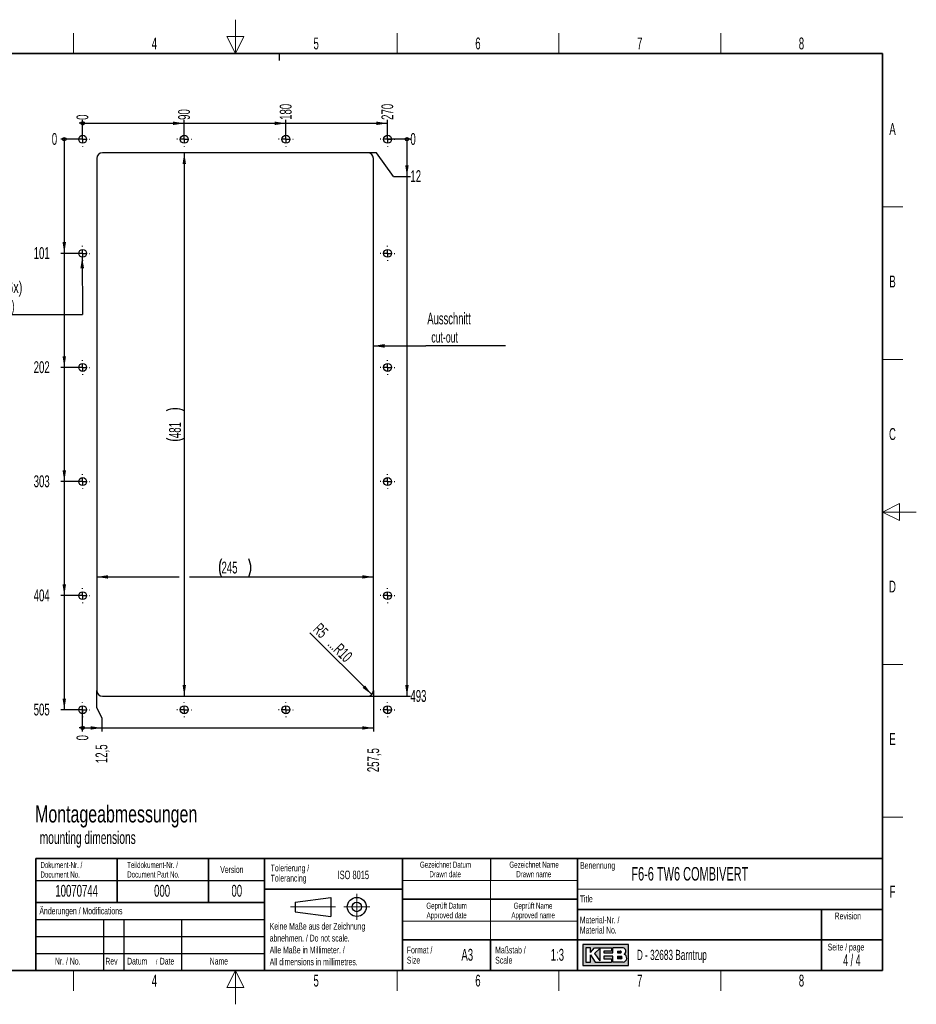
# Paper-space layout 'Blatt4' of a CAD drawing. Header units: millimetres. Extents: x 5 to 418, y 2 to 292.
import ezdxf

# ---------------------------------------------------------------- set-up
doc = ezdxf.new("R2010")
doc.units = ezdxf.units.MM
doc.layers.add('SLD-0', color=7, linetype='Continuous')
doc.styles.add('SLDTEXTSTYLE0', font='TXT', dxfattribs={"width": 0.7})
doc.styles.add('SLDTEXTSTYLE1', font='TXT', dxfattribs={"width": 0.605})
doc.styles.add('SLDTEXTSTYLE2', font='TXT', dxfattribs={"width": 0.563})
doc.dimstyles.new('SLDDIMSTYLE1', dxfattribs={"dimtxt": 3.5, "dimasz": 3.302, "dimexe": 0, "dimexo": 0.0625, "dimgap": 0.875, "dimtad": 1, "dimlfac": 3, "dimrnd": 1e-09, "dimzin": 12, "dimdsep": 46, "dimtxsty": 'SLDTEXTSTYLE1', "dimsah": 1, "dimcen": 0.09, "dimadec": 0, "dimazin": 3, "dimtfac": 1, "dimtofl": 0, "dimtmove": 0, "dimatfit": 3, "dimfxl": 1, "dimfrac": 2, "dimtolj": 1, "dimtzin": 12, "dimarcsym": 0})
doc.dimstyles.new('SLDDIMSTYLE10', dxfattribs={"dimtxt": 3.5, "dimasz": 3.302, "dimexe": 0, "dimexo": 0.0625, "dimgap": 0.875, "dimtad": 1, "dimlfac": 3, "dimrnd": 1e-09, "dimzin": 12, "dimdsep": 46, "dimtxsty": 'SLDTEXTSTYLE1', "dimsah": 1, "dimcen": 0, "dimadec": 0, "dimazin": 3, "dimtfac": 1, "dimtofl": 0, "dimtmove": 1, "dimatfit": 3, "dimfxl": 1, "dimfrac": 2, "dimtolj": 1, "dimtzin": 12, "dimarcsym": 0})
doc.dimstyles.new('SLDDIMSTYLE4', dxfattribs={"dimtxt": 0.18, "dimasz": 3.302, "dimexe": 0, "dimexo": 0.0625, "dimgap": 0, "dimtad": 0, "dimtih": 1, "dimtoh": 1, "dimdec": 0, "dimrnd": 1e-09, "dimzin": 0, "dimdsep": 46, "dimtxsty": 'Standard', "dimsah": 1, "dimcen": 0.09, "dimadec": 0, "dimazin": 0, "dimtfac": 3.302, "dimtdec": 0, "dimtofl": 0, "dimtmove": 0, "dimatfit": 3, "dimfxl": 1, "dimfrac": 2, "dimtolj": 1, "dimtzin": 0, "dimarcsym": 0})
doc.dimstyles.new('SLDDIMSTYLE8', dxfattribs={"dimtxt": 3.5, "dimasz": 0.3386666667, "dimexe": 0, "dimexo": 0.0625, "dimgap": 0.875, "dimtad": 0, "dimtih": 1, "dimtoh": 1, "dimdec": 0, "dimlfac": 3, "dimrnd": 1e-09, "dimdsep": 46, "dimtxsty": 'SLDTEXTSTYLE1', "dimblk1": 'ORIGIN', "dimblk2": 'ORIGIN', "dimsah": 1, "dimcen": 0.09, "dimadec": 0, "dimazin": 2, "dimtfac": 1, "dimtofl": 0, "dimtmove": 0, "dimatfit": 3, "dimldrblk": 'ORIGIN', "dimfxl": 1, "dimfrac": 2, "dimtolj": 1, "dimtzin": 12, "dimarcsym": 0})
doc.dimstyles.new('SLDDIMSTYLE9', dxfattribs={"dimtxt": 3.5, "dimasz": 3.302, "dimexe": 0, "dimexo": 0.0625, "dimgap": 0.875, "dimtad": 0, "dimtih": 1, "dimtoh": 1, "dimlfac": 3, "dimrnd": 1e-09, "dimzin": 12, "dimdsep": 46, "dimtxsty": 'SLDTEXTSTYLE1', "dimsah": 1, "dimcen": 0.09, "dimadec": 0, "dimazin": 3, "dimtfac": 1, "dimtofl": 0, "dimtmove": 0, "dimatfit": 3, "dimfxl": 1, "dimfrac": 2, "dimtolj": 1, "dimtzin": 12, "dimarcsym": 0})

# ---------------------------------------------------------------- blocks, each defined once
blk = doc.blocks.new('_Origin')
at = {"color": 0, "linetype": 'ByBlock', "lineweight": -2}
blk.add_line((0, 0), (-1, 0), dxfattribs=at)
blk.add_circle((0, 0), 0.5, dxfattribs=at)
blk = doc.blocks.new('_D_20')
at = {"layer": 'SLD-0'}
blk.add_line((171.9229554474, 257.2321894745), (165.4894275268, 257.2321894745), dxfattribs=at)
at = {"layer": 'SLD-0', "xscale": 1.016, "yscale": 1.016}
blk.add_blockref('_Origin', (166.5054275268, 257.2321894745), dxfattribs=at)
at = {"layer": 'SLD-0', "insert": (162.815816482, 259.0581629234), "char_height": 3.5, "attachment_point": 1, "style": 'SLDTEXTSTYLE1'}
blk.add_mtext('0', dxfattribs=at)
blk = doc.blocks.new('_D_21')
at = {"layer": 'SLD-0', "color": 7}
for p, q in [((166.5054275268, 257.2321894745), (166.5054275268, 223.5655228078)), ((171.9229554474, 223.5655228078), (165.4894275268, 223.5655228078))]:
    blk.add_line(p, q, dxfattribs=at)
blk.add_solid([(166.5054275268, 223.5655228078), (167.0134275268, 226.8675228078), (165.9974275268, 226.8675228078)], dxfattribs=at)
at = {"layer": 'SLD-0', "color": 7, "insert": (157.4685943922, 225.3914962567), "char_height": 3.5, "attachment_point": 1, "style": 'SLDTEXTSTYLE1'}
blk.add_mtext('101', dxfattribs=at)
blk = doc.blocks.new('_D_22')
at = {"layer": 'SLD-0', "color": 7}
for p, q in [((166.5054275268, 223.5655228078), (166.5054275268, 189.8988561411)), ((171.9229554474, 189.8988561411), (165.4894275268, 189.8988561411))]:
    blk.add_line(p, q, dxfattribs=at)
blk.add_solid([(166.5054275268, 189.8988561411), (167.0134275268, 193.2008561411), (165.9974275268, 193.2008561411)], dxfattribs=at)
at = {"layer": 'SLD-0', "color": 7, "insert": (157.4685943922, 191.72482959), "char_height": 3.5, "attachment_point": 1, "style": 'SLDTEXTSTYLE1'}
blk.add_mtext('202', dxfattribs=at)
blk = doc.blocks.new('_D_23')
at = {"layer": 'SLD-0', "color": 7}
for p, q in [((166.5054275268, 189.8988561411), (166.5054275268, 156.2321894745)), ((171.9229554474, 156.2321894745), (165.4894275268, 156.2321894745))]:
    blk.add_line(p, q, dxfattribs=at)
blk.add_solid([(166.5054275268, 156.2321894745), (167.0134275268, 159.5341894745), (165.9974275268, 159.5341894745)], dxfattribs=at)
at = {"layer": 'SLD-0', "color": 7, "insert": (157.4685943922, 158.0581629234), "char_height": 3.5, "attachment_point": 1, "style": 'SLDTEXTSTYLE1'}
blk.add_mtext('303', dxfattribs=at)
blk = doc.blocks.new('_D_24')
at = {"layer": 'SLD-0', "color": 7}
for p, q in [((166.5054275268, 156.2321894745), (166.5054275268, 122.5655228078)), ((171.9229554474, 122.5655228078), (165.4894275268, 122.5655228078))]:
    blk.add_line(p, q, dxfattribs=at)
blk.add_solid([(166.5054275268, 122.5655228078), (167.0134275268, 125.8675228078), (165.9974275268, 125.8675228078)], dxfattribs=at)
at = {"layer": 'SLD-0', "color": 7, "insert": (157.4685943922, 124.3914962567), "char_height": 3.5, "attachment_point": 1, "style": 'SLDTEXTSTYLE1'}
blk.add_mtext('404', dxfattribs=at)
blk = doc.blocks.new('_D_25')
at = {"layer": 'SLD-0', "color": 7}
for p, q in [((166.5054275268, 122.5655228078), (166.5054275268, 88.8988561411)), ((171.9229554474, 88.8988561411), (165.4894275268, 88.8988561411))]:
    blk.add_line(p, q, dxfattribs=at)
blk.add_solid([(166.5054275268, 88.8988561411), (167.0134275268, 92.2008561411), (165.9974275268, 92.2008561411)], dxfattribs=at)
at = {"layer": 'SLD-0', "color": 7, "insert": (157.4685943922, 90.72482959), "char_height": 3.5, "attachment_point": 1, "style": 'SLDTEXTSTYLE1'}
blk.add_mtext('505', dxfattribs=at)
blk = doc.blocks.new('_D_26')
at = {"layer": 'SLD-0'}
blk.add_line((171.9229554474, 257.2321894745), (171.9229554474, 262.9435894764), dxfattribs=at)
at = {"layer": 'SLD-0', "xscale": 1.016, "yscale": 1.016}
blk.add_blockref('_Origin', (171.9229554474, 261.9275894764), dxfattribs=at)
at = {"layer": 'SLD-0', "insert": (170.0969819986, 262.9435894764), "char_height": 3.5, "attachment_point": 1, "rotation": 90, "style": 'SLDTEXTSTYLE1'}
blk.add_mtext('0', dxfattribs=at)
blk = doc.blocks.new('_D_27')
at = {"layer": 'SLD-0', "color": 7}
for p, q in [((171.9229554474, 261.9275894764), (201.9229554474, 261.9275894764)), ((201.9229554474, 257.2321894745), (201.9229554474, 262.9435894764))]:
    blk.add_line(p, q, dxfattribs=at)
blk.add_solid([(201.9229554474, 261.9275894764), (198.6209554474, 262.4355894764), (198.6209554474, 261.4195894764)], dxfattribs=at)
at = {"layer": 'SLD-0', "color": 7, "insert": (200.0969819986, 262.9435894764), "char_height": 3.5, "attachment_point": 1, "rotation": 90, "style": 'SLDTEXTSTYLE1'}
blk.add_mtext('90', dxfattribs=at)
blk = doc.blocks.new('_D_28')
at = {"layer": 'SLD-0', "color": 7}
for p, q in [((201.9229554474, 261.9275894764), (231.9229554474, 261.9275894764)), ((231.9229554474, 257.2321894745), (231.9229554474, 262.9435894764))]:
    blk.add_line(p, q, dxfattribs=at)
blk.add_solid([(231.9229554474, 261.9275894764), (228.6209554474, 262.4355894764), (228.6209554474, 261.4195894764)], dxfattribs=at)
at = {"layer": 'SLD-0', "color": 7, "insert": (230.0969819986, 262.9435894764), "char_height": 3.5, "attachment_point": 1, "rotation": 90, "style": 'SLDTEXTSTYLE1'}
blk.add_mtext('180', dxfattribs=at)
blk = doc.blocks.new('_D_29')
at = {"layer": 'SLD-0', "color": 7}
for p, q in [((231.9229554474, 261.9275894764), (261.9229554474, 261.9275894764)), ((261.9229554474, 257.2321894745), (261.9229554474, 262.9435894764))]:
    blk.add_line(p, q, dxfattribs=at)
blk.add_solid([(261.9229554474, 261.9275894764), (258.6209554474, 262.4355894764), (258.6209554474, 261.4195894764)], dxfattribs=at)
at = {"layer": 'SLD-0', "color": 7, "insert": (260.0969819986, 262.9435894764), "char_height": 3.5, "attachment_point": 1, "rotation": 90, "style": 'SLDTEXTSTYLE1'}
blk.add_mtext('270', dxfattribs=at)
blk = doc.blocks.new('_D_30')
at = {"layer": 'SLD-0'}
for p, q in [((263.6188773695, 257.2321894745), (261.9229554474, 257.2321894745)), ((268.6188773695, 257.2321894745), (263.6188773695, 257.2321894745)), ((268.6188773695, 257.2321894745), (268.6688773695, 257.2321894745))]:
    blk.add_line(p, q, dxfattribs=at)
at = {"layer": 'SLD-0', "xscale": 1.016, "yscale": 1.016}
blk.add_blockref('_Origin', (267.6528773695, 257.2321894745), dxfattribs=at)
at = {"layer": 'SLD-0', "insert": (268.6688773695, 259.0581629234), "char_height": 3.5, "attachment_point": 1, "style": 'SLDTEXTSTYLE1'}
blk.add_mtext('0', dxfattribs=at)
blk = doc.blocks.new('_D_31')
at = {"layer": 'SLD-0', "color": 7}
for p, q in [((267.6528773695, 257.2321894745), (267.6528773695, 246.2563225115)), ((258.6688773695, 253.2321894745), (256.0896221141, 253.2321894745)), ((263.6688773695, 246.2563225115), (258.6688773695, 253.2321894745)), ((263.6688773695, 246.2563225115), (268.6688773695, 246.2563225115))]:
    blk.add_line(p, q, dxfattribs=at)
blk.add_solid([(267.6528773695, 246.2563225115), (268.1608773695, 249.5583225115), (267.1448773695, 249.5583225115)], dxfattribs=at)
at = {"layer": 'SLD-0', "color": 7, "insert": (268.6688773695, 248.0822959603), "char_height": 3.5, "attachment_point": 1, "style": 'SLDTEXTSTYLE1'}
blk.add_mtext('12', dxfattribs=at)
blk = doc.blocks.new('_D_32')
at = {"layer": 'SLD-0', "color": 7}
for p, q in [((267.6528773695, 246.2563225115), (267.6528773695, 92.8988561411)), ((256.0896221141, 92.8988561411), (268.6688773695, 92.8988561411))]:
    blk.add_line(p, q, dxfattribs=at)
blk.add_solid([(267.6528773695, 92.8988561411), (268.1608773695, 96.2008561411), (267.1448773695, 96.2008561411)], dxfattribs=at)
at = {"layer": 'SLD-0', "color": 7, "insert": (268.6688773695, 94.72482959), "char_height": 3.5, "attachment_point": 1, "style": 'SLDTEXTSTYLE1'}
blk.add_mtext('493', dxfattribs=at)
blk = doc.blocks.new('_D_33')
at = {"layer": 'SLD-0'}
for p, q in [((171.9229554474, 87.5327865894), (171.9229554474, 88.8988561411)), ((171.9229554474, 82.5327865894), (171.9229554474, 87.5327865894)), ((171.9229554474, 82.5327865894), (171.9229554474, 82.5239114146))]:
    blk.add_line(p, q, dxfattribs=at)
at = {"layer": 'SLD-0', "xscale": 1.016, "yscale": 1.016}
blk.add_blockref('_Origin', (171.9229554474, 83.5399114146), dxfattribs=at)
at = {"layer": 'SLD-0', "insert": (170.0969819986, 79.8503003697), "char_height": 3.5, "attachment_point": 1, "rotation": 90, "style": 'SLDTEXTSTYLE1'}
blk.add_mtext('0', dxfattribs=at)
blk = doc.blocks.new('_D_34')
at = {"layer": 'SLD-0', "color": 7}
for p, q in [((176.0896221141, 89.5629240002), (176.0896221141, 94.5655228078)), ((177.5538225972, 86.4957907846), (176.0896221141, 89.5629240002)), ((177.5538225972, 86.4957907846), (177.5538225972, 82.5239114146)), ((171.9229554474, 83.5399114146), (177.5538225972, 83.5399114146))]:
    blk.add_line(p, q, dxfattribs=at)
blk.add_solid([(177.5538225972, 83.5399114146), (174.2518225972, 84.0479114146), (174.2518225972, 83.0319114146)], dxfattribs=at)
at = {"layer": 'SLD-0', "color": 7, "insert": (175.7278491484, 73.1662727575), "char_height": 3.5, "attachment_point": 1, "rotation": 90, "style": 'SLDTEXTSTYLE1'}
blk.add_mtext('12,5', dxfattribs=at)
blk = doc.blocks.new('_D_35')
at = {"layer": 'SLD-0', "color": 7}
for p, q in [((257.7562887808, 94.5655228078), (257.7562887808, 82.5239114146)), ((177.5538225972, 83.5399114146), (257.7562887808, 83.5399114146))]:
    blk.add_line(p, q, dxfattribs=at)
blk.add_solid([(257.7562887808, 83.5399114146), (254.4542887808, 84.0479114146), (254.4542887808, 83.0319114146)], dxfattribs=at)
at = {"layer": 'SLD-0', "color": 7, "insert": (255.9303153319, 70.4926617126), "char_height": 3.5, "attachment_point": 1, "rotation": 90, "style": 'SLDTEXTSTYLE1'}
blk.add_mtext('257,5', dxfattribs=at)
blk = doc.blocks.new('_D_36')
at = {"layer": 'SLD-0', "color": 7}
blk.add_line((201.9229554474, 253.2321894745), (201.9229554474, 92.8988561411), dxfattribs=at)
for centre, radius, start, end in [((199.2371915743, 171.7044115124), 6.00555059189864, 63.4349488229, 116.5650511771), ((199.2371915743, 174.4266338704), 6.005550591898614, 243.4349488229, 296.5650511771)]:
    blk.add_arc(centre, radius, start, end, dxfattribs=at)
for points in [[(201.9229554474, 253.2321894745), (201.4149554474, 249.9301894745), (202.4309554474, 249.9301894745)], [(201.9229554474, 92.8988561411), (202.4309554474, 96.2008561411), (201.4149554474, 96.2008561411)]]:
    blk.add_solid(points, dxfattribs=at)
at = {"layer": 'SLD-0', "color": 7, "insert": (197.4112181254, 169.0551061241), "char_height": 3.5, "attachment_point": 1, "rotation": 90.00000000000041, "style": 'SLDTEXTSTYLE1'}
blk.add_mtext('481', dxfattribs=at)
blk = doc.blocks.new('_D_37')
at = {"layer": 'SLD-0', "color": 7}
for p, q in [((176.0896221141, 128.0976295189), (200.4229554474, 128.0976295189)), ((203.4229554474, 128.0976295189), (257.7562887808, 128.0976295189))]:
    blk.add_line(p, q, dxfattribs=at)
for centre, start, end in [((218.28406651, 130.783393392), 153.4349488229, 206.5650511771), ((215.561844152, 130.783393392), 333.4349488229, 26.5650511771)]:
    blk.add_arc(centre, 6.005550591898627, start, end, dxfattribs=at)
for points in [[(176.0896221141, 128.0976295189), (179.3916221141, 127.5896295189), (179.3916221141, 128.6056295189)], [(257.7562887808, 128.0976295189), (254.4542887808, 128.6056295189), (254.4542887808, 127.5896295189)]]:
    blk.add_solid(points, dxfattribs=at)
at = {"layer": 'SLD-0', "color": 7, "insert": (212.9125387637, 132.6093668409), "char_height": 3.5, "attachment_point": 1, "style": 'SLDTEXTSTYLE1'}
blk.add_mtext('245', dxfattribs=at)
blk = doc.blocks.new('_D_38')
at = {"layer": 'SLD-0', "color": 7}
blk.add_line((257.2681334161, 93.3870115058), (238.9806599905, 111.6142679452), dxfattribs=at)
blk.add_solid([(257.2681334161, 93.3870115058), (255.2880369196, 96.0778265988), (254.5708021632, 95.3582223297)], dxfattribs=at)
at = {"layer": 'SLD-0', "color": 7, "char_height": 3.5, "attachment_point": 1, "rotation": 314.9999999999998, "style": 'SLDTEXTSTYLE1'}
for s, insert in [('R5', (242.1709400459, 114.8045480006)), ('...R10', (246.5157183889, 110.4597696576))]:
    blk.add_mtext(s, dxfattribs=dict(at, insert=insert))
blk = doc.blocks.new('SW_NOTE_0_2')
at = {"layer": 'SLD-0', "color": 0}
blk.add_line((-34.6803257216, 0), (0, 0), dxfattribs=at)
at = {"layer": 'SLD-0', "color": 0, "attachment_point": 1}
for s, insert, char_height, style in [('für M6 (16x)', (-35.104260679, 9.7377565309), 3.4395833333, 'SLDTEXTSTYLE0'), ('for M6 (16x)', (-33.913635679, 4.1042960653), 3.175, 'SLDTEXTSTYLE1')]:
    blk.add_mtext(s, dxfattribs=dict(at, insert=insert, char_height=char_height, style=style))
blk = doc.blocks.new('SW_NOTE_0_3')
at = {"layer": 'SLD-0', "color": 0}
blk.add_line((23.5868001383, 0), (0, 0), dxfattribs=at)
at = {"layer": 'SLD-0', "color": 0, "attachment_point": 1, "style": 'SLDTEXTSTYLE1'}
for s, insert, char_height in [('Ausschnitt', (0.481915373, 9.7771368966), 3.4395833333), ('cut-out', (1.672540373, 4.143676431), 3.175)]:
    blk.add_mtext(s, dxfattribs=dict(at, insert=insert, char_height=char_height))
blk = doc.blocks.new('SW_CENTERMARKSYMBOL_2')
at = {"layer": 'SLD-0', "color": 0}
for p, q in [((-2, 0), (-2.1666666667, 0)), ((0, 0), (-1, 0)), ((0, 2), (0, 2.1666666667)), ((0, 0), (0, 1)), ((0, 0), (0, -1)), ((0, 0), (1, 0)), ((2, 0), (2.1666666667, 0)), ((0, -2), (0, -2.1666666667))]:
    blk.add_line(p, q, dxfattribs=at)
blk = doc.blocks.new('SW_CENTERMARKSYMBOL_3')
at = {"layer": 'SLD-0', "color": 0}
for p, q in [((-2, 0), (-2.1666666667, 0)), ((0, 0), (-1, 0)), ((0, 2), (0, 2.1666666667)), ((0, 0), (0, 1)), ((0, 0), (0, -1)), ((0, 0), (1, 0)), ((2, 0), (2.1666666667, 0)), ((0, -2), (0, -2.1666666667))]:
    blk.add_line(p, q, dxfattribs=at)
blk = doc.blocks.new('SW_CENTERMARKSYMBOL_4')
at = {"layer": 'SLD-0', "color": 0}
for p, q in [((-2, 0), (-2.1666666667, 0)), ((0, 0), (-1, 0)), ((0, 2), (0, 2.1666666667)), ((0, 0), (0, 1)), ((0, 0), (0, -1)), ((0, 0), (1, 0)), ((2, 0), (2.1666666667, 0)), ((0, -2), (0, -2.1666666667))]:
    blk.add_line(p, q, dxfattribs=at)
blk = doc.blocks.new('SW_CENTERMARKSYMBOL_5')
at = {"layer": 'SLD-0', "color": 0}
for p, q in [((-2, 0), (-2.1666666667, 0)), ((0, 0), (-1, 0)), ((0, 2), (0, 2.1666666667)), ((0, 0), (0, 1)), ((0, 0), (0, -1)), ((0, 0), (1, 0)), ((2, 0), (2.1666666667, 0)), ((0, -2), (0, -2.1666666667))]:
    blk.add_line(p, q, dxfattribs=at)
blk = doc.blocks.new('SW_CENTERMARKSYMBOL_6')
at = {"layer": 'SLD-0', "color": 0}
for p, q in [((-2, 0), (-2.1666666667, 0)), ((0, 0), (-1, 0)), ((0, 2), (0, 2.1666666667)), ((0, 0), (0, 1)), ((0, 0), (0, -1)), ((0, 0), (1, 0)), ((2, 0), (2.1666666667, 0)), ((0, -2), (0, -2.1666666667))]:
    blk.add_line(p, q, dxfattribs=at)
blk = doc.blocks.new('SW_CENTERMARKSYMBOL_7')
at = {"layer": 'SLD-0', "color": 0}
for p, q in [((-2, 0), (-2.1666666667, 0)), ((0, 0), (-1, 0)), ((0, 2), (0, 2.1666666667)), ((0, 0), (0, 1)), ((0, 0), (0, -1)), ((0, 0), (1, 0)), ((2, 0), (2.1666666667, 0)), ((0, -2), (0, -2.1666666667))]:
    blk.add_line(p, q, dxfattribs=at)
blk = doc.blocks.new('SW_CENTERMARKSYMBOL_8')
at = {"layer": 'SLD-0', "color": 0}
for p, q in [((-2, 0), (-2.1666666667, 0)), ((0, 0), (-1, 0)), ((0, 2), (0, 2.1666666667)), ((0, 0), (0, 1)), ((0, 0), (0, -1)), ((0, 0), (1, 0)), ((2, 0), (2.1666666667, 0)), ((0, -2), (0, -2.1666666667))]:
    blk.add_line(p, q, dxfattribs=at)
blk = doc.blocks.new('SW_CENTERMARKSYMBOL_9')
at = {"layer": 'SLD-0', "color": 0}
for p, q in [((-2, 0), (-2.1666666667, 0)), ((0, 0), (-1, 0)), ((0, 2), (0, 2.1666666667)), ((0, 0), (0, 1)), ((0, 0), (0, -1)), ((0, 0), (1, 0)), ((2, 0), (2.1666666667, 0)), ((0, -2), (0, -2.1666666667))]:
    blk.add_line(p, q, dxfattribs=at)
blk = doc.blocks.new('SW_CENTERMARKSYMBOL_10')
at = {"layer": 'SLD-0', "color": 0}
for p, q in [((-2, 0), (-2.1666666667, 0)), ((0, 0), (-1, 0)), ((0, 2), (0, 2.1666666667)), ((0, 0), (0, 1)), ((0, 0), (0, -1)), ((0, 0), (1, 0)), ((2, 0), (2.1666666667, 0)), ((0, -2), (0, -2.1666666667))]:
    blk.add_line(p, q, dxfattribs=at)
blk = doc.blocks.new('SW_CENTERMARKSYMBOL_11')
at = {"layer": 'SLD-0', "color": 0}
for p, q in [((-2, 0), (-2.1666666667, 0)), ((0, 0), (-1, 0)), ((0, 2), (0, 2.1666666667)), ((0, 0), (0, 1)), ((0, 0), (0, -1)), ((0, 0), (1, 0)), ((2, 0), (2.1666666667, 0)), ((0, -2), (0, -2.1666666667))]:
    blk.add_line(p, q, dxfattribs=at)
blk = doc.blocks.new('SW_CENTERMARKSYMBOL_12')
at = {"layer": 'SLD-0', "color": 0}
for p, q in [((-2, 0), (-2.1666666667, 0)), ((0, 0), (-1, 0)), ((0, 2), (0, 2.1666666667)), ((0, 0), (0, 1)), ((0, 0), (0, -1)), ((0, 0), (1, 0)), ((2, 0), (2.1666666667, 0)), ((0, -2), (0, -2.1666666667))]:
    blk.add_line(p, q, dxfattribs=at)
blk = doc.blocks.new('SW_CENTERMARKSYMBOL_13')
at = {"layer": 'SLD-0', "color": 0}
for p, q in [((-2, 0), (-2.1666666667, 0)), ((0, 0), (-1, 0)), ((0, 2), (0, 2.1666666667)), ((0, 0), (0, 1)), ((0, 0), (0, -1)), ((0, 0), (1, 0)), ((2, 0), (2.1666666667, 0)), ((0, -2), (0, -2.1666666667))]:
    blk.add_line(p, q, dxfattribs=at)
blk = doc.blocks.new('SW_CENTERMARKSYMBOL_14')
at = {"layer": 'SLD-0', "color": 0}
for p, q in [((-2, 0), (-2.1666666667, 0)), ((0, 0), (-1, 0)), ((0, 2), (0, 2.1666666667)), ((0, 0), (0, 1)), ((0, 0), (0, -1)), ((0, 0), (1, 0)), ((2, 0), (2.1666666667, 0)), ((0, -2), (0, -2.1666666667))]:
    blk.add_line(p, q, dxfattribs=at)
blk = doc.blocks.new('SW_CENTERMARKSYMBOL_15')
at = {"layer": 'SLD-0', "color": 0}
for p, q in [((-2, 0), (-2.1666666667, 0)), ((0, 0), (-1, 0)), ((0, 2), (0, 2.1666666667)), ((0, 0), (0, 1)), ((0, 0), (0, -1)), ((0, 0), (1, 0)), ((2, 0), (2.1666666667, 0)), ((0, -2), (0, -2.1666666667))]:
    blk.add_line(p, q, dxfattribs=at)
blk = doc.blocks.new('SW_CENTERMARKSYMBOL_16')
at = {"layer": 'SLD-0', "color": 0}
for p, q in [((-2, 0), (-2.1666666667, 0)), ((0, 0), (-1, 0)), ((0, 2), (0, 2.1666666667)), ((0, 0), (0, 1)), ((0, 0), (0, -1)), ((0, 0), (1, 0)), ((2, 0), (2.1666666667, 0)), ((0, -2), (0, -2.1666666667))]:
    blk.add_line(p, q, dxfattribs=at)
blk = doc.blocks.new('SW_CENTERMARKSYMBOL_17')
at = {"layer": 'SLD-0', "color": 0}
for p, q in [((-2, 0), (-2.1666666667, 0)), ((0, 0), (-1, 0)), ((0, 2), (0, 2.1666666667)), ((0, 0), (0, 1)), ((0, 0), (0, -1)), ((0, 0), (1, 0)), ((2, 0), (2.1666666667, 0)), ((0, -2), (0, -2.1666666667))]:
    blk.add_line(p, q, dxfattribs=at)

psp = doc.layouts.new('Blatt4')

# ---------------------------------------------------------------- hatches: boundary and pattern name
at = {"linetype": 'Continuous'}
h = psp.add_hatch(color=7, dxfattribs=at)
h.paths.add_polyline_path([(319.519086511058, 13.45626988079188), (333.083981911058, 13.45626988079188), (333.083981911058, 19.65736492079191), (319.519086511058, 19.65736492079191)], flags=0)
edge = h.paths.add_edge_path(flags=0)
edge.add_arc((331.3188604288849, 15.61738520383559), 1.20464082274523, -81.72003226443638, 70.1709600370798, ccw=False)
edge.add_line((331.4923410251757, 14.42530131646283), (331.480008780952, 14.42519098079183))
edge.add_line((331.480008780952, 14.42519098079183), (328.4331606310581, 14.42519098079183))
edge.add_line((328.4331606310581, 14.42519098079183), (328.4331606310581, 16.16924896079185))
edge.add_line((328.4331606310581, 16.16924896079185), (325.7201815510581, 16.16924896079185))
edge.add_line((325.7201815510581, 16.16924896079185), (325.7201815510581, 15.39411208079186))
edge.add_line((325.7201815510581, 15.39411208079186), (328.0455921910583, 15.39411208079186))
edge.add_line((328.0455921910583, 15.39411208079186), (328.0455921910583, 14.42519098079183))
edge.add_line((328.0455921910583, 14.42519098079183), (323.2009866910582, 14.42519098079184))
edge.add_line((323.2009866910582, 14.42519098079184), (321.8444971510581, 16.55681740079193))
edge.add_line((321.8444971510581, 16.55681740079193), (321.8444971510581, 14.42519098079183))
edge.add_line((321.8444971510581, 14.42519098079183), (320.4880076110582, 14.42519098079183))
edge.add_line((320.4880076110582, 14.42519098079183), (320.4880076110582, 18.68844382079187))
edge.add_line((320.4880076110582, 18.68844382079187), (321.8444971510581, 18.68844382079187))
edge.add_line((321.8444971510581, 18.68844382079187), (321.8444971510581, 17.33195428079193))
edge.add_line((321.8444971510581, 17.33195428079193), (323.0072024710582, 18.68844382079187))
edge.add_line((323.0072024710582, 18.68844382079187), (328.0455921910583, 18.68844382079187))
edge.add_line((328.0455921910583, 18.68844382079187), (328.0455921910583, 17.71952272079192))
edge.add_line((328.0455921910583, 17.71952272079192), (325.7201815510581, 17.71952272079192))
edge.add_line((325.7201815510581, 17.71952272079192), (325.7201815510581, 17.13817006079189))
edge.add_line((325.7201815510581, 17.13817006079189), (328.4331606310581, 17.13817006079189))
edge.add_line((328.4331606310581, 17.13817006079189), (328.4331606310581, 18.68844382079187))
edge.add_line((328.4331606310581, 18.68844382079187), (331.4242487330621, 18.68844382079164))
edge.add_line((331.4242487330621, 18.68844382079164), (331.4256482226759, 18.68844382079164))
edge.add_line((331.4256482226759, 18.68844382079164), (331.4259454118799, 18.68845828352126))
edge.add_arc((331.2860949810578, 17.67430640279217), 1.023749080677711, -64.45894120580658, 82.14849338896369, ccw=False)
psp.add_hatch(color=7, dxfattribs=at).paths.add_polyline_path([(324.5574762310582, 14.81275942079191), (324.557476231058, 18.49465960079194), (323.0072024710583, 16.94438584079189)], flags=0)
h = psp.add_hatch(color=7, dxfattribs=at)
edge = h.paths.add_edge_path(flags=0)
edge.add_line((329.7896501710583, 17.13817006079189), (330.6013652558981, 17.13817006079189))
edge.add_arc((330.6568434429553, 17.42884639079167), 0.2959232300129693, 259.1945394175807, 460.8054605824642)
edge.add_line((330.6013652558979, 17.71952272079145), (329.7896501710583, 17.71952272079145))
edge.add_line((329.7896501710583, 17.71952272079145), (329.7896501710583, 17.13817006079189))
h = psp.add_hatch(color=7, dxfattribs=at)
edge = h.paths.add_edge_path(flags=0)
edge.add_line((329.7896501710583, 15.39411208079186), (330.7588584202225, 15.39411208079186))
edge.add_arc((330.7588584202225, 15.78168052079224), 0.3875684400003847, 270.0000000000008, 450.0000000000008)
edge.add_line((330.7588584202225, 16.16924896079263), (330.7386620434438, 16.16924896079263))
edge.add_line((330.7386620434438, 16.16924896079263), (329.7896501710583, 16.16924896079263))
edge.add_line((329.7896501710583, 16.16924896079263), (329.7896501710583, 15.39411208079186))

# ---------------------------------------------------------------- linework, layer by layer
at = {"color": 7, "linetype": 'Continuous', "lineweight": 25}
for p, q in [((256.0896221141, 253.2321894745), (177.7562887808, 253.2321894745)), ((176.0896221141, 251.5655228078), (176.0896221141, 94.5655228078)), ((257.7562887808, 94.5655228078), (257.7562887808, 251.5655228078)), ((177.7562887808, 92.8988561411), (256.0896221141, 92.8988561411))]:
    psp.add_line(p, q, dxfattribs=at)
for centre, radius in [((171.9229554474, 257.2321894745), 1.166666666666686), ((201.9229554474, 257.2321894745), 1.166666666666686), ((231.9229554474, 257.2321894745), 1.166666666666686), ((261.9229554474, 257.2321894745), 1.166666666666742), ((171.9229554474, 223.5655228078), 1.166666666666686), ((261.9229554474, 223.5655228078), 1.166666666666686), ((171.9229554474, 189.8988561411), 1.166666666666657), ((261.9229554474, 189.8988561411), 1.166666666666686), ((171.9229554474, 156.2321894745), 1.166666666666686), ((261.9229554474, 156.2321894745), 1.166666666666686), ((171.9229554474, 122.5655228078), 1.166666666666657), ((261.9229554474, 122.5655228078), 1.166666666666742), ((171.9229554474, 88.8988561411), 1.166666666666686), ((201.9229554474, 88.8988561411), 1.166666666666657), ((231.9229554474, 88.8988561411), 1.166666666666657), ((261.9229554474, 88.8988561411), 1.166666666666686)]:
    psp.add_circle(centre, radius, dxfattribs=at)
for centre, radius, start, end in [((177.7562887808, 251.5655228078), 1.666666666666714, 90, 180), ((256.0896221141, 251.5655228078), 1.666666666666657, 0, 90), ((177.7562887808, 94.5655228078), 1.666666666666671, 180, 270), ((256.0896221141, 94.5655228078), 1.666666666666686, 270, 0)]:
    psp.add_arc(centre, radius, start, end, dxfattribs=at)
at = {"layer": 'SLD-0', "color": 7, "linetype": 'Continuous', "lineweight": 18}
for p, q in [((217, 292.5), (217, 282.5)), ((219.5, 287.5), (214.5, 287.5)), ((214.5, 287.5), (217, 282.5)), ((217, 282.5), (219.5, 287.5)), ((413, 149.75), (408, 147.25)), ((413, 144.75), (413, 149.75)), ((418, 147.25), (408, 147.25)), ((408, 147.25), (413, 144.75)), ((318, 36), (408, 36)), ((217, 12), (214.5, 7)), ((217, 2), (217, 12)), ((219.5, 7), (217, 12)), ((214.5, 7), (219.5, 7))]:
    psp.add_line(p, q, dxfattribs=at)
at = {"layer": 'SLD-0', "lineweight": 18}
for p, q in [((169.25, 282.5), (169.25, 288.5)), ((264.75, 282.5), (264.75, 288.5)), ((312.5, 282.5), (312.5, 288.5)), ((360.25, 282.5), (360.25, 288.5)), ((408, 237.25), (414, 237.25)), ((408, 192.25), (414, 192.25)), ((408, 102.25), (414, 102.25)), ((408, 57.25), (414, 57.25)), ((266.3304509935, 38.5), (318, 38.5)), ((292.3304509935, 38.5), (292.3304509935, 33)), ((252.8396209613, 34.5746449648), (252.8396209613, 26.8746449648)), ((292.3304509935, 33), (292.3304509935, 26.5)), ((233.2396209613, 30.7246449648), (246.5396209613, 30.7246449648)), ((248.9896209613, 30.7246449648), (256.6896209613, 30.7246449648)), ((266.3304509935, 26.5), (318, 26.5)), ((292.3304509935, 26.5), (292.3304509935, 21)), ((169.25, 6), (169.25, 12)), ((264.75, 6), (264.75, 12)), ((312.5, 6), (312.5, 12)), ((360.25, 6), (360.25, 12))]:
    psp.add_line(p, q, dxfattribs=at)
at = {"layer": 'SLD-0', "lineweight": 35}
for p, q in [((408, 282.5), (26, 282.5)), ((408, 12), (408, 282.5)), ((158.116731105, 45.0000000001), (225.616731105, 45.0000000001)), ((158.116731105, 45.0000000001), (158.116731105, 32.0000000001)), ((182.116731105, 45.0000000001), (182.116731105, 32.0000000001)), ((209.116731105, 45.0000000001), (209.116731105, 32.0000000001)), ((225.616731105, 45.0000000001), (225.616731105, 32.0000000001)), ((225.616731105, 45), (266.3304509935, 45)), ((225.616731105, 45), (225.616731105, 36)), ((266.3304509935, 12), (266.3304509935, 45)), ((266.3304509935, 45), (266.3304509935, 12)), ((318, 45), (266.3304509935, 45)), ((318, 45), (318, 12)), ((318, 45), (318, 40.1053465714)), ((318, 45), (408, 45)), ((318, 45), (318, 12)), ((408, 45), (408, 12)), ((225.616731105, 36), (266.3304509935, 36)), ((225.616731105, 36), (225.616731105, 12)), ((158.116731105, 31.9999999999), (158.116731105, 12)), ((158.116731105, 31.9999999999), (225.616731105, 31.9999999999)), ((266.3304509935, 33), (318, 33)), ((408, 30), (318, 30)), ((390, 12), (390, 30)), ((266.3304509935, 21), (318, 21)), ((292.3304509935, 21), (292.3304509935, 12)), ((318, 21), (390, 21)), ((390, 21), (408, 21)), ((26, 12), (408, 12)), ((225.616731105, 12), (266.3304509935, 12)), ((266.3304509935, 12), (318, 12))]:
    psp.add_line(p, q, dxfattribs=at)
at = {"layer": 'SLD-0'}
for p, q in [((230, 280.5), (230, 282.5)), ((230, 280.5), (230, 282.5)), ((292.3304509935, 45), (292.3304509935, 38.5)), ((158.116731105, 38.5000000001), (225.616731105, 38.5000000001)), ((158.116731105, 27), (225.616731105, 27)), ((178.116731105, 27), (178.116731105, 12)), ((184.116731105, 27), (184.116731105, 12)), ((201.116731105, 27), (201.116731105, 12)), ((158.116731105, 22), (225.616731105, 22)), ((331.4242487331, 18.6884438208), (331.4256482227, 18.6884438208)), ((331.4256482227, 18.6884438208), (331.4259454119, 18.6884582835)), ((158.116731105, 17), (225.616731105, 17)), ((331.480008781, 14.4251909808), (331.4923410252, 14.4253013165))]:
    psp.add_line(p, q, dxfattribs=at)
at = {"layer": 'SLD-0', "lineweight": 25}
for p, q in [((158.116731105, 32.0000000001), (225.616731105, 32.0000000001)), ((234.6396209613, 32.1246449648), (245.1396209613, 33.5246449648)), ((234.6396209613, 32.1246449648), (234.6396209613, 29.3246449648)), ((245.1396209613, 33.5246449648), (245.1396209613, 27.9246449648)), ((234.6396209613, 29.3246449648), (245.1396209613, 27.9246449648))]:
    psp.add_line(p, q, dxfattribs=at)
at = {"layer": 'SLD-0', "color": 7, "linetype": 'Continuous', "lineweight": 35}
for p, q in [((225.616731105, 31.9999999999), (225.616731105, 12)), ((158.116731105, 12), (225.616731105, 12)), ((408, 12), (318, 12))]:
    psp.add_line(p, q, dxfattribs=at)
at = {"layer": 'SLD-0', "linetype": 'Continuous'}
for p, q in [((333.0839819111, 19.6573649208), (319.5190865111, 19.6573649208)), ((319.5190865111, 19.6573649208), (319.5190865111, 13.4562698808)), ((321.8444971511, 18.6884438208), (320.4880076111, 18.6884438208)), ((320.4880076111, 18.6884438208), (320.4880076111, 14.4251909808)), ((321.8444971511, 17.3319542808), (323.0072024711, 18.6884438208)), ((321.8444971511, 17.3319542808), (321.8444971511, 18.6884438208)), ((323.0072024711, 18.6884438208), (328.0455921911, 18.6884438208)), ((324.5574762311, 18.4946596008), (323.0072024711, 16.9443858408)), ((324.5574762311, 18.4946596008), (324.5574762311, 14.8127594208)), ((325.7201815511, 17.7195227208), (325.7201815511, 17.1381700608)), ((328.0455921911, 17.7195227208), (325.7201815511, 17.7195227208)), ((328.0455921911, 18.6884438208), (328.0455921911, 17.7195227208)), ((331.4242487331, 18.6884438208), (328.4331606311, 18.6884438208)), ((328.4331606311, 17.1381700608), (328.4331606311, 18.6884438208)), ((329.7896501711, 17.7195227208), (330.6013652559, 17.7195227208)), ((329.7896501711, 17.7195227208), (329.7896501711, 17.1381700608)), ((331.4242487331, 18.6884438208), (331.4256482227, 18.6884438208)), ((331.4256482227, 18.6884438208), (331.4259454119, 18.6884582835)), ((333.0839819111, 13.4562698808), (333.0839819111, 19.6573649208)), ((321.8444971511, 14.4251909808), (321.8444971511, 16.5568174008)), ((321.8444971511, 16.5568174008), (323.2009866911, 14.4251909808)), ((323.0072024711, 16.9443858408), (324.5574762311, 14.8127594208)), ((325.7201815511, 17.1381700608), (328.4331606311, 17.1381700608)), ((325.7201815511, 16.1692489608), (325.7201815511, 15.3941120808)), ((328.4331606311, 16.1692489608), (325.7201815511, 16.1692489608)), ((325.7201815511, 15.3941120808), (328.0455921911, 15.3941120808)), ((328.0455921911, 15.3941120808), (328.0455921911, 14.4251909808)), ((328.4331606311, 14.4251909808), (328.4331606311, 16.1692489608)), ((329.7896501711, 17.1381700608), (330.6013652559, 17.1381700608)), ((329.7896501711, 16.1692489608), (330.7588584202, 16.1692489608)), ((329.7896501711, 16.1692489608), (329.7896501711, 15.3941120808)), ((330.7588584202, 15.3941120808), (329.7896501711, 15.3941120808)), ((330.7386620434, 16.1692489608), (330.7588584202, 16.1692489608)), ((319.5190865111, 13.4562698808), (333.0839819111, 13.4562698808)), ((320.4880076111, 14.4251909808), (321.8444971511, 14.4251909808)), ((323.2009866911, 14.4251909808), (328.0455921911, 14.4251909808)), ((331.480008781, 14.4251909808), (328.4331606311, 14.4251909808)), ((331.480008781, 14.4251909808), (331.4923410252, 14.4253013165))]:
    psp.add_line(p, q, dxfattribs=at)
at = {"layer": 'SLD-0', "lineweight": 25}
for radius in [2.799999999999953, 1.399999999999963]:
    psp.add_circle((252.8396209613, 30.7246449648), radius, dxfattribs=at)
at = {"layer": 'SLD-0', "linetype": 'Continuous'}
for centre, radius, start, end in [((330.656843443, 17.4288463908), 0.2959232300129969, 259.1945394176, 100.8054605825), ((331.2860949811, 17.6743064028), 1.023749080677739, 295.5410587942, 82.148493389), ((330.7588584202, 15.7816805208), 0.3875684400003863, 270, 90), ((331.3188604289, 15.6173852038), 1.204640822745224, 278.2799677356, 70.1709600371)]:
    psp.add_arc(centre, radius, start, end, dxfattribs=at)

# ---------------------------------------------------------------- block references
at = {"layer": 'SLD-0', "color": 7}
for name, p in [('SW_CENTERMARKSYMBOL_2', (171.9229554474, 257.2321894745)), ('SW_CENTERMARKSYMBOL_3', (201.9229554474, 257.2321894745)), ('SW_CENTERMARKSYMBOL_13', (231.9229554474, 257.2321894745)), ('SW_CENTERMARKSYMBOL_12', (261.9229554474, 257.2321894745)), ('SW_CENTERMARKSYMBOL_16', (171.9229554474, 223.5655228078)), ('SW_CENTERMARKSYMBOL_14', (261.9229554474, 223.5655228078)), ('SW_NOTE_0_2', (171.8830284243, 205.5667031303)), ('SW_NOTE_0_3', (273.1756756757, 196.269405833)), ('SW_CENTERMARKSYMBOL_17', (171.9229554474, 189.8988561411)), ('SW_CENTERMARKSYMBOL_15', (261.9229554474, 189.8988561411)), ('SW_CENTERMARKSYMBOL_9', (171.9229554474, 156.2321894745)), ('SW_CENTERMARKSYMBOL_4', (261.9229554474, 156.2321894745)), ('SW_CENTERMARKSYMBOL_8', (171.9229554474, 122.5655228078)), ('SW_CENTERMARKSYMBOL_5', (261.9229554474, 122.5655228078)), ('SW_CENTERMARKSYMBOL_7', (171.9229554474, 88.8988561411)), ('SW_CENTERMARKSYMBOL_6', (201.9229554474, 88.8988561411)), ('SW_CENTERMARKSYMBOL_11', (231.9229554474, 88.8988561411)), ('SW_CENTERMARKSYMBOL_10', (261.9229554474, 88.8988561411))]:
    psp.add_blockref(name, p, dxfattribs=at)

# ---------------------------------------------------------------- texts
at = {"layer": 'SLD-0'}
for s, insert, char_height, attachment_point, style in [('4', (193.1027123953, 287.2429955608), 3.5, 2, 'SLDTEXTSTYLE1'), ('5', (240.8527123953, 287.2429955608), 3.5, 2, 'SLDTEXTSTYLE1'), ('6', (288.6027123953, 287.2429955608), 3.5, 2, 'SLDTEXTSTYLE1'), ('7', (336.3527123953, 287.2429955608), 3.5, 2, 'SLDTEXTSTYLE1'), ('8', (384.1027123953, 287.2429955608), 3.5, 2, 'SLDTEXTSTYLE1'), ('A', (410.9815679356, 262.0010772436), 3.5, 2, 'SLDTEXTSTYLE1'), ('B', (410.9815679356, 217.0010772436), 3.5, 2, 'SLDTEXTSTYLE1'), ('C', (410.9596929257, 172.0010772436), 3.5, 2, 'SLDTEXTSTYLE1'), ('D', (410.9596929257, 127.0010772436), 3.5, 2, 'SLDTEXTSTYLE1'), ('E', (410.9815679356, 82.0010772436), 3.5, 2, 'SLDTEXTSTYLE1'), ('Dokument-Nr. /', (159.4706948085, 43.9891162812), 1.8, 1, 'SLDTEXTSTYLE1'), ('Teildokument-Nr. /', (185.0721201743, 44.0073193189), 1.8, 1, 'SLDTEXTSTYLE1'), ('Gezeichnet Datum', (279.0254468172, 44.103942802), 1.8, 2, 'SLDTEXTSTYLE1'), ('Gezeichnet Name', (305.1708434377, 44.1039425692), 1.8, 2, 'SLDTEXTSTYLE1'), ('Benennung', (318.7636716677, 43.9908879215), 2, 1, 'SLDTEXTSTYLE1'), ('Document No.', (159.4706948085, 41.189116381), 1.8, 1, 'SLDTEXTSTYLE1'), ('Document Part No.', (185.0721201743, 41.2073194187), 1.8, 1, 'SLDTEXTSTYLE1'), ('Version', (212.5452394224, 42.7601484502), 2, 1, 'SLDTEXTSTYLE1'), ('Tolerierung /', (227.4390961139, 43.2172116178), 2, 1, 'SLDTEXTSTYLE1'), ('ISO 8015', (247.1715762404, 41.4342036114), 2.5, 1, 'SLDTEXTSTYLE1'), ('Drawn date', (278.9302899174, 41.3039429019), 1.8, 2, 'SLDTEXTSTYLE1'), ('Drawn name', (305.0870934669, 41.303942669), 1.8, 2, 'SLDTEXTSTYLE1'), ('F6-6 TW6 COMBIVERT', (333.8826865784, 42.5045192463), 4, 1, 'SLDTEXTSTYLE1'), ('Tolerancing', (227.4390961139, 40.2172115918), 2, 1, 'SLDTEXTSTYLE1'), ('10070744', (170.1557203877, 37.2429898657), 3.5, 2, 'SLDTEXTSTYLE1'), ('000', (195.3766861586, 37.2429898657), 3.5, 2, 'SLDTEXTSTYLE1'), ('00', (217.4240130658, 37.2527124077), 3.5, 2, 'SLDTEXTSTYLE1'), ('F', (410.9536166, 37.0010772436), 3.5, 2, 'SLDTEXTSTYLE1'), ('Geprüft Datum', (279.349366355, 31.9851255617), 1.8, 2, 'SLDTEXTSTYLE1'), ('Geprüft Name', (304.8761939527, 31.9851255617), 1.8, 2, 'SLDTEXTSTYLE1'), ('Title', (318.6797653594, 34.1107265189), 2, 1, 'SLDTEXTSTYLE1'), ('Änderungen / Modifications', (159.1698388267, 30.5619096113), 2, 1, 'SLDTEXTSTYLE1'), ('Approved date', (279.3620221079, 29.1851256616), 1.8, 2, 'SLDTEXTSTYLE1'), ('Approved name', (304.900256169, 29.1851256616), 1.8, 2, 'SLDTEXTSTYLE1'), ('Revision', (393.8965220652, 29.0591225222), 2, 1, 'SLDTEXTSTYLE1'), ('Keine Maße aus der Zeichnung', (227.1404191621, 26.0307047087), 2, 1, 'SLDTEXTSTYLE1'), ('Material-Nr. /', (318.6797653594, 27.8878268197), 2, 1, 'SLDTEXTSTYLE1'), ('Material No.', (318.6797653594, 24.8878267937), 2, 1, 'SLDTEXTSTYLE1'), ('abnehmen. / Do not scale.', (227.1404191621, 22.5307046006), 2, 1, 'SLDTEXTSTYLE1'), ('Alle Maße in Millimeter. /', (227.1404191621, 19.0307044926), 2, 1, 'SLDTEXTSTYLE1'), ('Format /', (267.6250939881, 19.0115942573), 2, 1, 'SLDTEXTSTYLE1'), ('A3', (285.4514616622, 18.3608999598), 3.5, 2, 'SLDTEXTSTYLE1'), ('Maßstab /', (293.7028556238, 19.0115944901), 2, 1, 'SLDTEXTSTYLE1'), ('1:3', (312.0485231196, 18.3609001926), 3.5, 2, 'SLDTEXTSTYLE1'), ('D - 32683 Barntrup', (335.5202035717, 18.0786992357), 3, 1, 'SLDTEXTSTYLE1'), ('Seite / page', (391.8390568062, 19.8830679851), 2, 1, 'SLDTEXTSTYLE1'), ('Nr. / No.', (163.7531858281, 15.7243863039), 2, 1, 'SLDTEXTSTYLE1'), ('Rev', (178.6350602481, 15.7243863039), 2, 1, 'SLDTEXTSTYLE1'), ('Datum', (185.0629406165, 15.7243863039), 2, 1, 'SLDTEXTSTYLE1'), ('/', (193.5459265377, 15.2242968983), 1.5, 1, 'SLDTEXTSTYLE1'), ('Date', (194.7021767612, 15.7243863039), 2, 1, 'SLDTEXTSTYLE1'), ('Name', (209.4275491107, 15.7290047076), 2, 1, 'SLDTEXTSTYLE1'), ('All dimensions in millimetres.', (227.1404191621, 15.5307043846), 2, 1, 'SLDTEXTSTYLE1'), ('Size', (267.6250939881, 16.0115942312), 2, 1, 'SLDTEXTSTYLE1'), ('Scale', (293.7028556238, 16.011594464), 2, 1, 'SLDTEXTSTYLE1'), ('4 / 4', (398.9906190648, 16.7706515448), 3.5, 2, 'SLDTEXTSTYLE2'), ('4', (193.1027123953, 10.7429955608), 3.5, 2, 'SLDTEXTSTYLE1'), ('5', (240.8527123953, 10.7429955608), 3.5, 2, 'SLDTEXTSTYLE1'), ('6', (288.6027123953, 10.7429955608), 3.5, 2, 'SLDTEXTSTYLE1'), ('7', (336.3527123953, 10.7429955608), 3.5, 2, 'SLDTEXTSTYLE1'), ('8', (384.1027123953, 10.7429955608), 3.5, 2, 'SLDTEXTSTYLE1')]:
    psp.add_mtext(s, dxfattribs=dict(at, insert=insert, char_height=char_height, attachment_point=attachment_point, style=style))
at = {"layer": 'SLD-0', "color": 7, "attachment_point": 1}
for s, insert, char_height, style in [('Montageabmessungen', (157.8861124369, 60.6776046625), 5.0270833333, 'SLDTEXTSTYLE0'), ('mounting dimensions', (159.2751749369, 53.0184801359), 3.7041666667, 'SLDTEXTSTYLE1')]:
    psp.add_mtext(s, dxfattribs=dict(at, insert=insert, char_height=char_height, style=style))

# ---------------------------------------------------------------- dimensions: what is measured, and where the dimension line sits
at = {"layer": 'SLD-0', "color": 7}
for feature_location, offset, dtype, origin, picture, middle in [((231.9229554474, 257.2321894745), (0, 5.711400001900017), 1, (171.9229554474, 257.2321894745), '_D_28', (231.9229554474, 266.9540060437)), ((261.9229554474, 257.2321894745), (0, 5.711400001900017), 1, (171.9229554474, 257.2321894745), '_D_29', (261.9229554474, 266.9540060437)), ((201.9229554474, 257.2321894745), (0, 5.711400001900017), 1, (171.9229554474, 257.2321894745), '_D_27', (201.9229554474, 265.6172005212)), ((171.9229554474, 223.5655228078), (-6.4335279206, 0), 0, (171.9229554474, 257.2321894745), '_D_21', (161.4790109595, 223.5655228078)), ((171.9229554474, 189.8988561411), (-6.4335279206, 0), 0, (171.9229554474, 257.2321894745), '_D_22', (161.4790109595, 189.8988561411)), ((171.9229554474, 156.2321894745), (-6.4335279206, 0), 0, (171.9229554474, 257.2321894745), '_D_23', (161.4790109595, 156.2321894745)), ((171.9229554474, 122.5655228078), (-6.4335279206, 0), 0, (171.9229554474, 257.2321894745), '_D_24', (161.4790109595, 122.5655228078)), ((171.9229554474, 88.8988561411), (-6.4335279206, 0), 0, (171.9229554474, 257.2321894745), '_D_25', (161.4790109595, 88.8988561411)), ((256.0896221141, 253.2321894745), (12.579255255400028, -6.975866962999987), 0, (261.9229554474, 257.2321894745), '_D_31', (271.3424884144, 246.2563225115)), ((256.0896221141, 92.8988561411), (12.579255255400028, 0), 0, (261.9229554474, 257.2321894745), '_D_32', (272.6792939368, 92.8988561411)), ((176.0896221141, 94.5655228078), (1.4642004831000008, -12.0416113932), 1, (171.9229554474, 88.8988561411), '_D_34', (177.5538225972, 77.8450920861)), ((257.7562887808, 94.5655228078), (0, -12.0416113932), 1, (171.9229554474, 88.8988561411), '_D_35', (257.7562887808, 76.5082865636))]:
    dim = psp.add_ordinate_dim(feature_location=feature_location, offset=offset, dtype=dtype, origin=origin, dimstyle='SLDDIMSTYLE9', dxfattribs=at)
    dim.commit()
    dim.dimension.update_dxf_attribs({"geometry": picture, "text_midpoint": middle})
at = {"layer": 'SLD-0'}
for feature_location, offset, dtype, origin, picture, middle in [((171.9229554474, 257.2321894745), (0, 5.711400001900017), 1, (171.9229554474, 257.2321894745), '_D_26', (171.9229554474, 264.2803949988)), ((171.9229554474, 257.2321894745), (-6.4335279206, 0), 0, (171.9229554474, 257.2321894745), '_D_20', (164.1526220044, 257.2321894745)), ((261.9229554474, 257.2321894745), (6.745921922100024, 0), 0, (261.9229554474, 257.2321894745), '_D_30', (270.0056828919, 257.2321894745)), ((171.9229554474, 88.8988561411), (0, -6.374944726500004), 1, (171.9229554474, 88.8988561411), '_D_33', (171.9229554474, 81.1871058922))]:
    dim = psp.add_ordinate_dim(feature_location=feature_location, offset=offset, dtype=dtype, origin=origin, dimstyle='SLDDIMSTYLE8', dxfattribs=at)
    dim.commit()
    dim.dimension.update_dxf_attribs({"geometry": picture, "text_midpoint": middle})
at = {"layer": 'SLD-0', "color": 7}
dim = psp.add_linear_dim(base=(201.9229554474, 92.8988561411), p1=(177.7562887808, 253.2321894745), p2=(177.7562887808, 92.8988561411), angle=90, text='(<>)', dimstyle='SLDDIMSTYLE1', dxfattribs=at)
dim.commit()
dim.dimension.update_dxf_attribs({"geometry": '_D_36', "text_midpoint": (201.9229554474, 173.0655228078), "dimtype": 160})
dim = psp.add_linear_dim(base=(257.7562887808, 128.0976295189), p1=(176.0896221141, 94.5655228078), p2=(257.7562887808, 94.5655228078), text='(<>)', dimstyle='SLDDIMSTYLE1', dxfattribs=at)
dim.commit()
dim.dimension.update_dxf_attribs({"geometry": '_D_37', "text_midpoint": (216.9229554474, 128.0976295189), "dimtype": 160})
dim = psp.add_radius_dim(center=(256.0896221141, 94.5655228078), mpoint=(257.2681334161, 93.3870115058), text='<>...R10', dimstyle='SLDDIMSTYLE10', dxfattribs=at)
dim.commit()
dim.dimension.update_dxf_attribs({"geometry": '_D_38', "text_midpoint": (245.551649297, 105.1035156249), "dimtype": 164})

# ---------------------------------------------------------------- leaders
for points in [[(171.7784491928, 222.4078401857), (171.8830284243, 205.5667031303)], [(257.7562887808, 196.2569412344), (273.1756756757, 196.269405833)]]:
    psp.add_leader(points, dimstyle='SLDDIMSTYLE4', dxfattribs=at)

doc.saveas('drawing.dxf')
